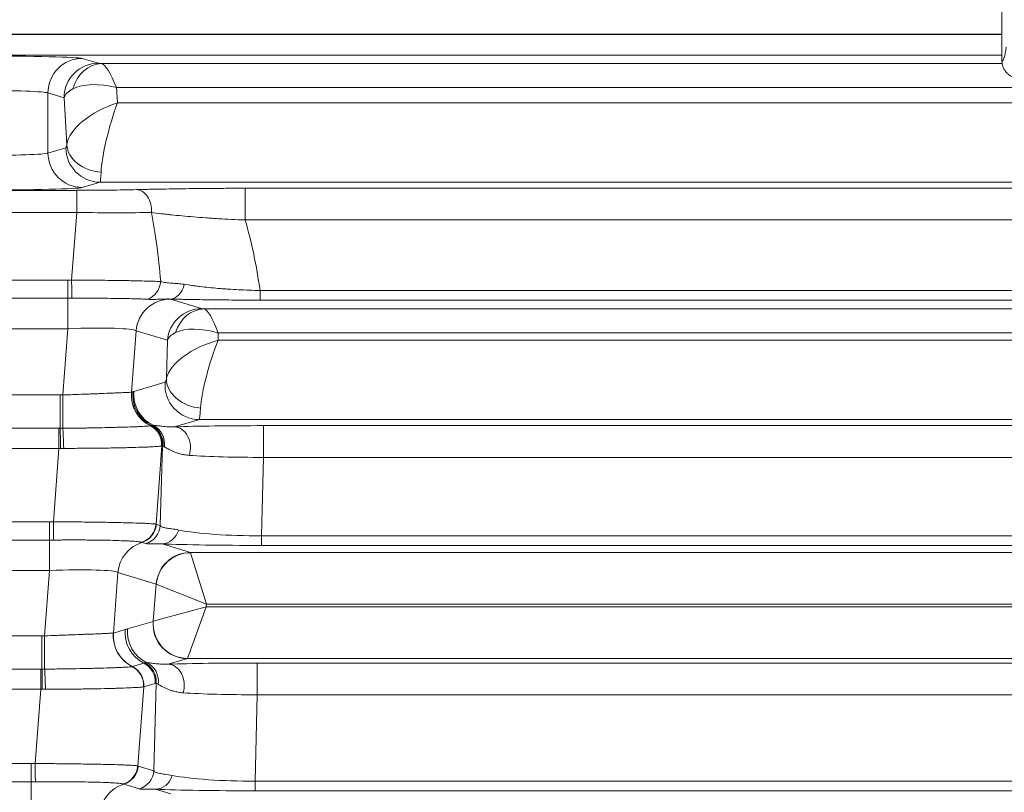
# Model space of a CAD drawing. Header units: millimetres. Extents: x 4 to 837, y 5 to 589.
# Tile 114 of 164: x 667 to 682, y 251 to 262. Entities that reach past the tile are written whole.
import ezdxf

# ---------------------------------------------------------------- set-up
doc = ezdxf.new("R2010")
doc.units = ezdxf.units.MM
doc.layers.add('1', color=7, linetype='Continuous', true_color=0xffffff)
doc.styles.add('ideas_simplex', font='simplex.shx')
doc.dimstyles.get("Standard").update_dxf_attribs({"dimtxt": 0.18, "dimasz": 0.18, "dimexe": 0.18, "dimexo": 0.0625, "dimgap": 0.09, "dimtad": 0, "dimtih": 1, "dimtoh": 1, "dimdec": 4, "dimzin": 0, "dimdsep": 46, "dimtxsty": 'Standard', "dimcen": 0.09, "dimadec": 0, "dimazin": 0, "dimtfac": 1, "dimtdec": 4, "dimtofl": 0, "dimtmove": 0, "dimatfit": 3, "dimfxl": 1, "dimtolj": 1, "dimtzin": 0, "dimarcsym": 0})

# ---------------------------------------------------------------- blocks, each defined once
blk = doc.blocks.new('_U11')
at = {"layer": '1', "color": 152, "lineweight": 13}
for p, q in [((686.391509, 321.859267), (606.996155, 321.859267)), ((658.921021, 247.859267), (606.996155, 247.859267))]:
    blk.add_line(p, q, dxfattribs=at)
at = {"layer": '1', "color": 27, "lineweight": 13}
blk.add_line((608.996155, 321.859267), (608.996155, 247.859267), dxfattribs=at)
at = {"layer": '1', "color": 87, "lineweight": 25}
for p, q in [((607.496155, 293.446767), (601.871155, 293.446767)), ((601.871155, 293.446767), (601.871155, 291.946767)), ((607.496155, 291.946767), (607.496155, 293.446767)), ((601.871155, 277.771767), (601.871155, 276.271767)), ((607.496155, 276.271767), (607.496155, 277.771767)), ((601.871155, 276.271767), (607.496155, 276.271767))]:
    blk.add_line(p, q, dxfattribs=at)
at = {"layer": '1', "color": 27, "lineweight": 18}
for points in [[(608.996155, 321.859267), (609.525136, 318.859269), (608.467174, 318.859265)], [(608.996155, 247.859267), (608.467174, 250.859265), (609.525136, 250.859269)]]:
    blk.add_solid(points, dxfattribs=at)
at = {"layer": '1', "color": 87, "linetype": 'Continuous', "lineweight": 25, "char_height": 3, "attachment_point": 7, "rotation": 90, "line_spacing_factor": 1.204819, "style": 'ideas_simplex'}
for s, insert in [('\\W1.2715;2.913', (607.342655, 277.719267)), ('\\W1.1250;74', (600.030155, 282.174267))]:
    blk.add_mtext(s, dxfattribs=dict(at, insert=insert))

msp = doc.modelspace()

# ---------------------------------------------------------------- linework, layer by layer
at = {"layer": '1', "color": 9, "linetype": 'Continuous', "lineweight": 18}
for p in [(681.605, 262.562), (681.605, 261.759)]:
    msp.add_line(p, (681.605, 261.759), dxfattribs=at)
at = {"layer": '1', "color": 143, "linetype": 'Continuous', "lineweight": 13}
for p, q in [((640.168, 262.148), (681.606, 262.148)), ((657.175, 262.144), (681.606, 262.144)), ((681.606, 261.845), (657.175, 261.845)), ((668.27, 261.796), (668.504, 261.725)), ((668.55, 261.722), (681.612, 261.722)), ((668.006, 261.226), (667.771, 261.296)), ((667.771, 261.296), (667.771, 260.423)), ((668.767, 261.372), (668.78, 261.15)), ((709.016, 261.372), (668.767, 261.372)), ((668.044, 260.549), (668.006, 261.226)), ((668.78, 261.15), (709.003, 261.15)), ((667.771, 260.423), (668.031, 260.5)), ((668.529, 260.001), (668.27, 259.923)), ((709.254, 260.001), (668.529, 260.001)), ((660.594, 259.882), (668.189, 259.882)), ((668.189, 259.561), (668.189, 259.882)), ((670.631, 259.912), (707.152, 259.912)), ((670.631, 259.452), (670.631, 259.912)), ((668.189, 259.561), (660.594, 259.561)), ((668.115, 258.581), (668.189, 259.561)), ((707.152, 259.452), (670.631, 259.452)), ((660.724, 258.58), (668.059, 258.58)), ((668.059, 258.58), (668.059, 258.316)), ((670.847, 258.43), (670.847, 258.29)), ((670.847, 258.43), (706.936, 258.43)), ((668.059, 258.316), (660.724, 258.316)), ((668.059, 258.316), (668.059, 257.875)), ((669.547, 258.305), (670, 258.166)), ((706.936, 258.29), (670.847, 258.29)), ((670.038, 258.163), (707.745, 258.163)), ((668.059, 257.875), (660.724, 257.875)), ((667.987, 256.914), (668.059, 257.875)), ((669.051, 257.845), (668.984, 256.954)), ((669.503, 257.707), (669.051, 257.845)), ((669.489, 257.153), (669.503, 257.707)), ((670.242, 257.813), (670.239, 257.707)), ((670.239, 257.707), (707.544, 257.707)), ((707.541, 257.813), (670.242, 257.813)), ((669.015, 256.965), (669.471, 257.098)), ((660.834, 256.914), (667.949, 256.914)), ((667.949, 256.914), (667.949, 256.43)), ((669.967, 256.557), (669.605, 256.452)), ((707.816, 256.557), (669.967, 256.557)), ((660.852, 256.43), (667.931, 256.43)), ((667.931, 256.43), (667.931, 256.139)), ((670.898, 256.469), (706.885, 256.469)), ((670.898, 256.469), (670.898, 256.009)), ((667.931, 256.139), (660.852, 256.139)), ((667.851, 255.074), (667.931, 256.139)), ((669.424, 256.176), (669.339, 255.04)), ((669.401, 255.02), (669.431, 256.178)), ((670.898, 256.009), (670.868, 254.871)), ((706.885, 256.009), (670.898, 256.009)), ((660.988, 255.074), (667.795, 255.074)), ((667.795, 255.074), (667.795, 254.81)), ((669.344, 255.037), (669.401, 255.02)), ((670.868, 254.871), (706.915, 254.871)), ((670.868, 254.871), (670.868, 254.731)), ((667.795, 254.81), (660.988, 254.81)), ((667.795, 254.369), (667.795, 254.81)), ((669.191, 254.758), (669.135, 254.775)), ((669.426, 254.754), (669.838, 254.628)), ((706.915, 254.731), (670.868, 254.731)), ((669.838, 254.628), (707.945, 254.628)), ((669.839, 254.626), (670.069, 253.879)), ((667.795, 254.369), (660.988, 254.369)), ((667.723, 253.42), (667.795, 254.369)), ((668.786, 254.339), (668.72, 253.461)), ((669.342, 254.169), (668.786, 254.339)), ((669.299, 253.631), (669.343, 254.168)), ((669.343, 254.168), (670.069, 253.879)), ((670.069, 253.879), (670.066, 253.84)), ((707.714, 253.879), (670.069, 253.879)), ((670.066, 253.84), (669.299, 253.631)), ((670.066, 253.84), (669.795, 253.093)), ((670.066, 253.84), (707.717, 253.84)), ((668.925, 253.522), (669.298, 253.63)), ((661.098, 253.42), (667.685, 253.42)), ((667.685, 252.936), (667.685, 253.42)), ((668.721, 253.461), (668.889, 253.51)), ((668.996, 252.974), (669.163, 253.023)), ((669.794, 253.09), (669.514, 253.009)), ((707.989, 253.09), (669.794, 253.09)), ((670.807, 253.025), (670.807, 252.566)), ((670.807, 253.025), (706.976, 253.025)), ((661.116, 252.936), (667.667, 252.936)), ((667.667, 252.936), (667.667, 252.646)), ((669.328, 252.731), (669.161, 252.682)), ((669.307, 251.461), (669.34, 252.735)), ((667.667, 252.646), (661.116, 252.646)), ((667.586, 251.568), (667.667, 252.646)), ((669.161, 252.682), (669.074, 251.533)), ((670.807, 252.566), (670.774, 251.312)), ((706.976, 252.566), (670.807, 252.566)), ((661.253, 251.568), (667.53, 251.568)), ((667.53, 251.303), (667.53, 251.568)), ((669.079, 251.531), (669.307, 251.461)), ((667.53, 251.303), (661.253, 251.303)), ((667.53, 251.303), (667.53, 250.863)), ((670.774, 251.312), (707.009, 251.312)), ((670.774, 251.172), (670.774, 251.312)), ((669.098, 251.199), (668.87, 251.269)), ((669.333, 251.196), (669.552, 251.128)), ((707.009, 251.172), (670.774, 251.172))]:
    msp.add_line(p, q, dxfattribs=at)
at = {"layer": '1', "color": 9, "linetype": 'Continuous', "lineweight": 13}
msp.add_ellipse((681.607, 263.009), major_axis=(0, -1.25), ratio=0.087489, start_param=6.265753, end_param=6.856035, dxfattribs=at)
at = {"layer": '1', "color": 143, "linetype": 'Continuous', "lineweight": 13}
for centre, major_axis, ratio, start_param, end_param in [((666.775, 261.792), (-1.5, 0), 0.026186, 3.228859, 4.712389), ((668.27, 261.296), (0.143, 0.479), 0.995856, 0.291963, 1.860478), ((668.504, 261.226), (0.143, 0.479), 0.995856, 0.291963, 1.860478), ((668.55, 261.222), (-0.022, -0.499), 0.864178, 3.193639, 4.485026), ((668.753, 261.726), (-0.25, 0), 0.031404, 0.10491, 0.619461), ((668.767, 260.972), (-0.229, 0.749), 0.170757, 5.222502, 6.204939), ((668.767, 260.972), (-0.751, 0.254), 0.483887, 4.874385, 5.856821), ((666.775, 261.292), (-1, 0), 0.039279, 3.228859, 4.712389), ((668.753, 261.226), (-0.75, -0.025), 0.344332, 5.672784, 6.187335), ((668.78, 260.75), (-0.723, -0.306), 0.478289, 4.512845, 6.009832), ((668.78, 260.75), (-0.207, -0.749), 0.157833, 4.193836, 5.690823), ((666.775, 260.426), (-1, 0), 0.039279, 1.570796, 3.054326), ((668.27, 260.423), (-0.143, 0.479), 0.995856, 1.281115, 2.84963), ((668.031, 260.75), (0, -0.25), 0.087489, 0.02618, 0.635989), ((668.529, 260.5), (-0.143, 0.479), 0.995856, 1.281115, 2.84963), ((668.542, 260.549), (0.497, -0.059), 0.802499, 3.288192, 4.807197), ((668.529, 260.75), (0, -0.75), 0.029163, 0.02618, 0.635989), ((666.775, 259.926), (-1.5, 0), 0.026186, 1.570796, 3.054326), ((668.185, 259.914), (-1.203, 0), 0.026128, 1.574077, 2.38058), ((669.057, 259.592), (0.008, -0.3), 0.722159, 1.448499, 3.103741), ((668.185, 259.614), (-1.503, 0.023), 0.034806, 1.573947, 2.380449), ((667.889, 255.692), (-0.489, -5.474), 0.272631, 2.146402, 2.379945), ((667.889, 256.491), (-0.61, -5.359), 0.555322, 2.003269, 2.217956), ((668.115, 258.602), (-0.004, 0.3), 0.000932, 1.640603, 2.828939), ((669.149, 258.59), (0.018, 0.299), 0.865443, 3.477325, 4.664411), ((669.544, 258.605), (0.008, 0.3), 0.714578, 3.179021, 4.439644), ((669.547, 257.805), (-0.146, -0.478), 0.996014, 3.439444, 4.926838), ((668.049, 258.301), (-1.504, 0), 0.026222, 3.227087, 3.247466), ((670, 257.666), (0.146, 0.478), 0.996014, 0.297852, 1.785245), ((670.038, 257.663), (-0.024, -0.499), 0.878584, 3.196431, 4.437869), ((670.248, 258.167), (-0.25, 0), 0.031454, 0.102339, 0.573486), ((670.242, 257.413), (-0.213, 0.749), 0.16115, 5.228872, 6.211309), ((668.048, 257.801), (-1.006, -0.038), 0.073389, 3.2207, 4.698766), ((670.242, 257.413), (-0.731, 0.292), 0.480074, 4.902082, 5.884519), ((670.239, 257.307), (-0.744, -0.267), 0.48275, 4.540655, 5.994238), ((670.248, 257.667), (-0.75, 0.012), 0.344743, 5.705365, 6.176511), ((670.239, 257.307), (-0.223, -0.749), 0.167328, 4.199936, 5.653518), ((669.491, 257.348), (-0.021, -0.25), 0.087194, 0.033353, 0.686567), ((669.985, 257.113), (0.491, -0.093), 0.77245, 3.279264, 4.858354), ((669.967, 257.057), (-0.14, 0.48), 0.995643, 1.207413, 2.857034), ((667.987, 256.879), (-0.001, -0.5), 0.000077, 4.642576, 5.827251), ((669.479, 256.913), (0.134, -0.482), 0.994903, 4.361205, 5.547224), ((669.48, 256.914), (-0.149, 0.477), 0.995576, 1.188036, 2.374065), ((669.498, 256.92), (-0.168, 0.471), 0.995424, 1.148438, 2.337855), ((669.512, 256.925), (-0.14, 0.48), 0.995643, 1.207413, 2.411234), ((669.987, 257.307), (-0.02, -0.75), 0.029238, 0.026976, 0.68019), ((667.949, 256.16), (-0.002, 0.3), 0.014605, 4.641342, 5.828738), ((667.986, 256.161), (-0.006, 0.3), 0.044184, 4.638292, 5.826805), ((669.123, 256.199), (-0.041, 0.297), 0.992886, 4.491637, 5.678511), ((669.124, 256.199), (-0.047, 0.296), 0.993751, 4.472079, 5.658942), ((669.126, 256.2), (-0.092, 0.286), 0.995544, 4.320806, 5.507206), ((669.133, 256.202), (-0.098, 0.284), 0.995464, 4.299844, 5.486244), ((669.145, 256.204), (-0.026, 0.299), 0.991317, 4.517846, 5.732632), ((669.168, 256.204), (0.034, 0.298), 0.982269, 4.678398, 5.944958), ((670.922, 256.414), (-1.801, 0.001), 0.030434, 4.725631, 5.532945), ((669.605, 256.152), (-0.01, 0.3), 0.776151, 4.295129, 6.241659), ((670.922, 256.114), (-1.501, -0.007), 0.069967, 0.747265, 1.554579), ((667.851, 255.095), (-0.004, 0.3), 0.000932, 1.640603, 2.828939), ((669.041, 255.064), (0.136, 0.268), 0.995564, 3.909371, 5.098516), ((669.046, 255.062), (-0.088, -0.287), 0.996014, 0.598846, 1.785245), ((669.103, 255.044), (0.088, 0.287), 0.996014, 3.740438, 4.926838), ((669.426, 255.054), (0.013, 0.3), 0.858349, 3.192635, 4.413477), ((670.895, 255.088), (-1.501, -0.01), 0.144199, 0.613318, 1.552033), ((669.283, 254.298), (0.146, 0.478), 0.996014, 0.598846, 1.785245), ((670.895, 254.788), (-1.801, -0.001), 0.031454, 0.617206, 1.555922), ((669.838, 254.129), (0.146, 0.478), 0.996014, 0.297852, 1.785245), ((669.839, 254.128), (0.368, 0.339), 0.992996, 0.829626, 2.311967), ((669.817, 253.879), (-0.02, -0.75), 0.029238, 3.055122, 3.116209), ((667.784, 254.295), (-1.006, -0.038), 0.073389, 3.2207, 4.698766), ((669.321, 253.919), (-0.021, -0.25), 0.087194, 3.061499, 3.122585), ((669.794, 253.59), (-0.14, 0.48), 0.995643, 1.207413, 2.857034), ((669.795, 253.591), (0.339, -0.368), 0.991771, 3.890384, 5.534394), ((669.317, 253.88), (-0.021, -0.25), 0.087194, 0.033353, 0.094439), ((667.723, 253.386), (0.001, 0.5), 0.000077, 1.500983, 2.685659), ((669.216, 253.42), (-0.144, 0.479), 0.995612, 1.198056, 2.384063), ((669.218, 253.421), (-0.14, 0.48), 0.995643, 1.207413, 2.393768), ((669.386, 253.47), (-0.14, 0.48), 0.995643, 1.207413, 2.393812), ((669.421, 253.481), (-0.14, 0.48), 0.995643, 1.207413, 2.411234), ((669.03, 252.755), (-0.084, 0.288), 0.995643, 4.349005, 5.535405), ((669.042, 252.759), (-0.098, 0.284), 0.995471, 4.301453, 5.487852), ((669.078, 252.761), (0.034, 0.298), 0.982269, 4.678398, 5.944958), ((670.831, 252.971), (-1.801, 0.001), 0.030434, 4.725631, 5.532945), ((669.514, 252.709), (-0.01, 0.3), 0.776151, 4.295129, 6.241659), ((669.814, 253.84), (-0.02, -0.75), 0.029238, 0.026976, 0.088063), ((667.685, 252.667), (-0.002, 0.3), 0.014605, 4.641342, 5.828738), ((667.722, 252.667), (-0.006, 0.3), 0.044184, 4.638292, 5.826805), ((668.86, 252.706), (-0.044, 0.297), 0.993716, 4.484311, 5.671202), ((668.862, 252.706), (-0.068, 0.292), 0.995069, 4.402956, 5.589592), ((668.863, 252.706), (-0.084, 0.288), 0.995643, 4.349005, 5.535405), ((670.831, 252.671), (-1.501, -0.007), 0.069967, 0.747265, 1.554579), ((667.586, 251.589), (0.004, -0.3), 0.000932, 4.782196, 5.970531), ((668.776, 251.557), (-0.136, -0.268), 0.995564, 0.767778, 1.956923), ((668.782, 251.555), (-0.088, -0.287), 0.996014, 0.598846, 1.785245), ((669.009, 251.486), (-0.088, -0.287), 0.996014, 0.598846, 1.785245), ((669.333, 251.495), (-0.013, -0.3), 0.858349, 0.051043, 1.271884), ((670.801, 251.529), (-1.501, -0.01), 0.144199, 0.613318, 1.552033), ((669.018, 250.792), (-0.146, -0.478), 0.996014, 3.740438, 4.926838), ((670.801, 251.229), (-1.801, -0.001), 0.031454, 0.617206, 1.555922)]:
    msp.add_ellipse(centre, major_axis=major_axis, ratio=ratio, start_param=start_param, end_param=end_param, dxfattribs=at)
at = {"layer": '1', "color": 9, "linetype": 'Continuous', "lineweight": 18}
msp.add_open_spline([(681.605, 261.759), (681.605, 261.742), (681.606, 261.726), (681.611, 261.702), (681.613, 261.694), (681.618, 261.678), (681.621, 261.67), (681.63, 261.648), (681.638, 261.633), (681.651, 261.613), (681.656, 261.606), (681.667, 261.594), (681.672, 261.588), (681.69, 261.57), (681.702, 261.56), (681.723, 261.546), (681.73, 261.542), (681.744, 261.534), (681.759, 261.527), (681.774, 261.522), (681.79, 261.517), (681.798, 261.515), (681.814, 261.512), (681.826, 261.51), (681.839, 261.509), (681.847, 261.509), (681.851, 261.509), (681.855, 261.509)], degree=3, knots=[0, 0, 0, 0, 0.125, 0.125, 0.1875, 0.1875, 0.25, 0.25, 0.375, 0.375, 0.4375, 0.4375, 0.5, 0.5, 0.625, 0.625, 0.6875, 0.6875, 0.75, 0.8125, 0.8125, 0.875, 0.875, 0.9375, 0.96875, 0.96875, 1, 1, 1, 1], dxfattribs=at)
at = {"layer": '1', "color": 143, "linetype": 'Continuous', "lineweight": 18}
for points, knots in [([(669.057, 259.892), (669.109, 259.893), (669.163, 259.895), (669.246, 259.897), (669.275, 259.897), (669.333, 259.899), (669.362, 259.899), (669.511, 259.902), (669.636, 259.904), (669.835, 259.907), (669.903, 259.908), (669.991, 259.909), (670.009, 259.909), (670.044, 259.909), (670.098, 259.91), (670.152, 259.91), (670.26, 259.911), (670.333, 259.911), (670.481, 259.912), (670.556, 259.912), (670.631, 259.912)], [0, 0, 0, 0, 0.125, 0.125, 0.1875, 0.1875, 0.25, 0.25, 0.5, 0.5, 0.625, 0.625, 0.65625, 0.65625, 0.6875, 0.75, 0.75, 0.875, 0.875, 1, 1, 1, 1]), ([(670.847, 258.29), (670.785, 258.29), (670.724, 258.29), (670.602, 258.29), (670.542, 258.291), (670.423, 258.291), (670.365, 258.292), (670.292, 258.292), (670.277, 258.293), (670.249, 258.293), (670.206, 258.293), (670.164, 258.294), (670.025, 258.296), (669.921, 258.297), (669.797, 258.3), (669.772, 258.3), (669.724, 258.301), (669.653, 258.303), (669.587, 258.304), (669.544, 258.305)], [0, 0, 0, 0, 0.125, 0.125, 0.25, 0.25, 0.375, 0.375, 0.40625, 0.40625, 0.4375, 0.5, 0.5, 0.75, 0.75, 0.8125, 0.8125, 0.875, 1, 1, 1, 1])]:
    msp.add_open_spline(points, degree=3, knots=knots, dxfattribs=at)
at = {"layer": '1', "color": 143, "linetype": 'Continuous', "lineweight": 13}
for points, knots in [([(670.631, 259.452), (670.565, 259.455), (670.499, 259.458), (670.37, 259.464), (670.307, 259.467), (670.213, 259.473), (670.182, 259.475), (670.12, 259.479), (670.089, 259.481), (669.998, 259.487), (669.94, 259.492), (669.769, 259.506), (669.662, 259.516), (669.535, 259.529), (669.51, 259.532), (669.46, 259.538), (669.387, 259.546), (669.318, 259.555), (669.273, 259.561)], [0, 0, 0, 0, 0.125, 0.125, 0.25, 0.25, 0.3125, 0.3125, 0.375, 0.375, 0.5, 0.5, 0.75, 0.75, 0.8125, 0.8125, 0.875, 1, 1, 1, 1]), ([(668.115, 258.581), (668.181, 258.581), (668.246, 258.58), (668.343, 258.579), (668.375, 258.579), (668.423, 258.579), (668.439, 258.579), (668.471, 258.578), (668.487, 258.578), (668.565, 258.577), (668.688, 258.576), (668.804, 258.574), (668.875, 258.573), (668.889, 258.573), (668.917, 258.572), (668.958, 258.572), (668.997, 258.571), (669.074, 258.569), (669.123, 258.568), (669.192, 258.566), (669.214, 258.566), (669.257, 258.565), (669.278, 258.564), (669.338, 258.562), (669.374, 258.561), (669.407, 258.56)], [0, 0, 0, 0, 0.125, 0.125, 0.1875, 0.1875, 0.21875, 0.21875, 0.25, 0.25, 0.375, 0.5, 0.5, 0.53125, 0.53125, 0.5625, 0.625, 0.625, 0.75, 0.75, 0.8125, 0.8125, 0.875, 0.875, 1, 1, 1, 1]), ([(669.407, 258.56), (669.431, 258.553), (669.455, 258.548), (669.507, 258.541), (669.535, 258.538), (669.592, 258.534), (669.622, 258.532), (669.684, 258.528), (669.716, 258.524), (669.749, 258.519)], [0, 0, 0, 0, 0.25, 0.25, 0.5, 0.5, 0.75, 0.75, 1, 1, 1, 1]), ([(669.749, 258.519), (669.784, 258.513), (669.821, 258.508), (669.878, 258.5), (669.898, 258.497), (669.938, 258.492), (669.958, 258.489), (670.062, 258.477), (670.149, 258.468), (670.265, 258.458), (670.289, 258.456), (670.337, 258.453), (670.361, 258.451), (670.435, 258.446), (670.485, 258.443), (670.586, 258.438), (670.637, 258.436), (670.741, 258.432), (670.794, 258.431), (670.847, 258.43)], [0, 0, 0, 0, 0.125, 0.125, 0.1875, 0.1875, 0.25, 0.25, 0.5, 0.5, 0.5625, 0.5625, 0.625, 0.625, 0.75, 0.75, 0.875, 0.875, 1, 1, 1, 1]), ([(669.217, 258.302), (669.189, 258.303), (669.158, 258.305), (669.106, 258.307), (669.089, 258.307), (669.052, 258.309), (669.033, 258.309), (668.974, 258.311), (668.933, 258.312), (668.867, 258.313), (668.845, 258.313), (668.799, 258.314), (668.775, 258.315), (668.703, 258.315), (668.605, 258.316), (668.501, 258.317), (668.421, 258.317), (668.394, 258.317), (668.339, 258.317), (668.312, 258.317), (668.23, 258.317), (668.175, 258.317), (668.119, 258.316)], [0, 0, 0, 0, 0.125, 0.125, 0.1875, 0.1875, 0.25, 0.25, 0.375, 0.375, 0.4375, 0.4375, 0.5, 0.5, 0.625, 0.75, 0.75, 0.8125, 0.8125, 0.875, 0.875, 1, 1, 1, 1]), ([(669.544, 258.305), (669.516, 258.307), (669.488, 258.306), (669.433, 258.304), (669.406, 258.303), (669.352, 258.301), (669.326, 258.3), (669.272, 258.3), (669.245, 258.3), (669.217, 258.302)], [0, 0, 0, 0, 0.25, 0.25, 0.5, 0.5, 0.75, 0.75, 1, 1, 1, 1]), ([(667.987, 256.914), (668.018, 256.915), (668.049, 256.916), (668.11, 256.918), (668.141, 256.92), (668.231, 256.923), (668.29, 256.925), (668.376, 256.928), (668.404, 256.929), (668.46, 256.931), (668.487, 256.932), (668.565, 256.935), (668.614, 256.937), (668.671, 256.94), (668.682, 256.94), (668.704, 256.941), (668.715, 256.941), (668.746, 256.943), (668.766, 256.943), (668.821, 256.946), (668.854, 256.947), (668.888, 256.949), (668.895, 256.949), (668.907, 256.95), (668.925, 256.951), (668.94, 256.951), (668.965, 256.953), (668.977, 256.954), (668.983, 256.954)], [0, 0, 0, 0, 0.0625, 0.0625, 0.125, 0.125, 0.25, 0.25, 0.3125, 0.3125, 0.375, 0.375, 0.5, 0.5, 0.53125, 0.53125, 0.5625, 0.5625, 0.625, 0.625, 0.75, 0.75, 0.78125, 0.78125, 0.8125, 0.875, 0.875, 1, 1, 1, 1]), ([(667.986, 256.43), (668.065, 256.431), (668.143, 256.432), (668.258, 256.434), (668.295, 256.434), (668.352, 256.435), (668.37, 256.436), (668.408, 256.436), (668.426, 256.437), (668.518, 256.438), (668.587, 256.44), (668.686, 256.442), (668.718, 256.443), (668.765, 256.444), (668.78, 256.445), (668.811, 256.445), (668.826, 256.446), (668.898, 256.448), (668.951, 256.45), (669.022, 256.452), (669.044, 256.453), (669.075, 256.454), (669.085, 256.455), (669.105, 256.456), (669.114, 256.456), (669.158, 256.458), (669.187, 256.46), (669.221, 256.463), (669.23, 256.464), (669.246, 256.465), (669.252, 256.466), (669.256, 256.467)], [0, 0, 0, 0, 0.125, 0.125, 0.1875, 0.1875, 0.21875, 0.21875, 0.25, 0.25, 0.375, 0.375, 0.4375, 0.4375, 0.46875, 0.46875, 0.5, 0.5, 0.625, 0.625, 0.6875, 0.6875, 0.71875, 0.71875, 0.75, 0.75, 0.875, 0.875, 0.9375, 0.9375, 1, 1, 1, 1]), ([(669.297, 256.474), (669.31, 256.474), (669.327, 256.472), (669.364, 256.468), (669.386, 256.465), (669.435, 256.458), (669.463, 256.455), (669.511, 256.452), (669.528, 256.451), (669.564, 256.451), (669.584, 256.451), (669.605, 256.452)], [0, 0, 0, 0, 0.25, 0.25, 0.5, 0.5, 0.75, 0.75, 0.875, 0.875, 1, 1, 1, 1]), ([(669.42, 256.174), (669.414, 256.173), (669.407, 256.172), (669.389, 256.17), (669.378, 256.169), (669.34, 256.166), (669.307, 256.164), (669.257, 256.161), (669.247, 256.16), (669.225, 256.159), (669.191, 256.158), (669.154, 256.157), (669.075, 256.154), (669.016, 256.152), (668.935, 256.15), (668.919, 256.15), (668.885, 256.149), (668.834, 256.148), (668.78, 256.147), (668.67, 256.145), (668.592, 256.143), (668.49, 256.142), (668.47, 256.142), (668.428, 256.142), (668.366, 256.141), (668.303, 256.14), (668.175, 256.14), (668.088, 256.139), (668, 256.139)], [0, 0, 0, 0, 0.0625, 0.0625, 0.125, 0.125, 0.25, 0.25, 0.28125, 0.28125, 0.3125, 0.375, 0.375, 0.5, 0.5, 0.53125, 0.53125, 0.5625, 0.625, 0.625, 0.75, 0.75, 0.78125, 0.78125, 0.8125, 0.875, 0.875, 1, 1, 1, 1]), ([(669.421, 256.175), (669.421, 256.175), (669.421, 256.175), (669.42, 256.174), (669.42, 256.174), (669.42, 256.174)], [0, 0, 0, 0, 0.624236, 0.624236, 1, 1, 1, 1]), ([(669.821, 256.037), (669.796, 256.039), (669.773, 256.042), (669.73, 256.05), (669.709, 256.054), (669.671, 256.065), (669.653, 256.07), (669.619, 256.082), (669.604, 256.088), (669.56, 256.107), (669.535, 256.119), (669.492, 256.142), (669.474, 256.152), (669.46, 256.161)], [0, 0, 0, 0, 0.125, 0.125, 0.25, 0.25, 0.375, 0.375, 0.5, 0.5, 0.75, 0.75, 1, 1, 1, 1]), ([(667.851, 255.074), (667.874, 255.074), (667.897, 255.074), (667.944, 255.074), (667.967, 255.074), (668.036, 255.073), (668.082, 255.073), (668.218, 255.072), (668.306, 255.071), (668.414, 255.07), (668.436, 255.069), (668.478, 255.069), (668.541, 255.068), (668.602, 255.067), (668.719, 255.065), (668.792, 255.063), (668.93, 255.06), (668.991, 255.058), (669.074, 255.056), (669.1, 255.055), (669.136, 255.054), (669.148, 255.053), (669.17, 255.052), (669.181, 255.052), (669.232, 255.049), (669.265, 255.047), (669.302, 255.045), (669.312, 255.044), (669.324, 255.042), (669.328, 255.042), (669.334, 255.041), (669.337, 255.04), (669.339, 255.04)], [0, 0, 0, 0, 0.03125, 0.03125, 0.0625, 0.0625, 0.125, 0.125, 0.25, 0.25, 0.28125, 0.28125, 0.3125, 0.375, 0.375, 0.5, 0.5, 0.625, 0.625, 0.6875, 0.6875, 0.71875, 0.71875, 0.75, 0.75, 0.875, 0.875, 0.9375, 0.9375, 0.96875, 0.96875, 1, 1, 1, 1]), ([(669.401, 255.02), (669.407, 255.011), (669.416, 255.004), (669.438, 254.995), (669.446, 254.992), (669.464, 254.988), (669.474, 254.986), (669.508, 254.98), (669.535, 254.976), (669.596, 254.968), (669.63, 254.963), (669.668, 254.955)], [0, 0, 0, 0, 0.25, 0.25, 0.375, 0.375, 0.5, 0.5, 0.75, 0.75, 1, 1, 1, 1]), ([(669.128, 254.778), (669.126, 254.778), (669.123, 254.779), (669.117, 254.78), (669.114, 254.781), (669.102, 254.783), (669.093, 254.784), (669.06, 254.788), (669.031, 254.791), (668.987, 254.793), (668.977, 254.794), (668.958, 254.795), (668.928, 254.797), (668.895, 254.798), (668.824, 254.801), (668.771, 254.803), (668.654, 254.806), (668.592, 254.807), (668.492, 254.808), (668.458, 254.809), (668.388, 254.81), (668.351, 254.81), (668.241, 254.811), (668.166, 254.811), (668.051, 254.811), (668.012, 254.811), (667.953, 254.81), (667.933, 254.81), (667.894, 254.81), (667.874, 254.81), (667.854, 254.81)], [0, 0, 0, 0, 0.03125, 0.03125, 0.0625, 0.0625, 0.125, 0.125, 0.25, 0.25, 0.28125, 0.28125, 0.3125, 0.375, 0.375, 0.5, 0.5, 0.625, 0.625, 0.6875, 0.6875, 0.75, 0.75, 0.875, 0.875, 0.9375, 0.9375, 0.96875, 0.96875, 1, 1, 1, 1]), ([(669.426, 254.754), (669.394, 254.756), (669.365, 254.757), (669.313, 254.756), (669.291, 254.755), (669.261, 254.754), (669.252, 254.754), (669.236, 254.754), (669.229, 254.754), (669.209, 254.755), (669.199, 254.756), (669.191, 254.758)], [0, 0, 0, 0, 0.25, 0.25, 0.5, 0.5, 0.625, 0.625, 0.75, 0.75, 1, 1, 1, 1]), ([(667.723, 253.42), (667.785, 253.423), (667.846, 253.425), (667.937, 253.428), (667.967, 253.429), (668.011, 253.431), (668.026, 253.431), (668.056, 253.433), (668.07, 253.433), (668.143, 253.436), (668.198, 253.438), (668.276, 253.441), (668.302, 253.442), (668.339, 253.443), (668.351, 253.444), (668.375, 253.445), (668.387, 253.445), (668.444, 253.447), (668.485, 253.449), (668.541, 253.451), (668.558, 253.452), (668.591, 253.454), (668.606, 253.454), (668.647, 253.456), (668.669, 253.457), (668.695, 253.459), (668.702, 253.459), (668.713, 253.46), (668.717, 253.46), (668.72, 253.461)], [0, 0, 0, 0, 0.125, 0.125, 0.1875, 0.1875, 0.21875, 0.21875, 0.25, 0.25, 0.375, 0.375, 0.4375, 0.4375, 0.46875, 0.46875, 0.5, 0.5, 0.625, 0.625, 0.6875, 0.6875, 0.75, 0.75, 0.875, 0.875, 0.9375, 0.9375, 1, 1, 1, 1]), ([(669.206, 253.031), (669.22, 253.031), (669.236, 253.029), (669.274, 253.024), (669.295, 253.021), (669.345, 253.015), (669.373, 253.012), (669.42, 253.009), (669.437, 253.008), (669.474, 253.007), (669.493, 253.008), (669.514, 253.009)], [0, 0, 0, 0, 0.25, 0.25, 0.5, 0.5, 0.75, 0.75, 0.875, 0.875, 1, 1, 1, 1]), ([(667.723, 252.937), (667.802, 252.938), (667.88, 252.939), (667.995, 252.94), (668.033, 252.941), (668.09, 252.942), (668.109, 252.942), (668.146, 252.943), (668.165, 252.943), (668.256, 252.945), (668.326, 252.946), (668.426, 252.949), (668.458, 252.949), (668.52, 252.951), (668.551, 252.952), (668.638, 252.954), (668.691, 252.956), (668.761, 252.959), (668.784, 252.96), (668.815, 252.961), (668.825, 252.961), (668.844, 252.962), (668.854, 252.963), (668.898, 252.965), (668.926, 252.967), (668.959, 252.969), (668.969, 252.97), (668.984, 252.972), (668.99, 252.973), (668.994, 252.974)], [0, 0, 0, 0, 0.125, 0.125, 0.1875, 0.1875, 0.21875, 0.21875, 0.25, 0.25, 0.375, 0.375, 0.4375, 0.4375, 0.5, 0.5, 0.625, 0.625, 0.6875, 0.6875, 0.71875, 0.71875, 0.75, 0.75, 0.875, 0.875, 0.9375, 0.9375, 1, 1, 1, 1]), ([(669.731, 252.594), (669.706, 252.596), (669.683, 252.599), (669.639, 252.607), (669.618, 252.611), (669.58, 252.622), (669.562, 252.627), (669.529, 252.639), (669.513, 252.645), (669.469, 252.663), (669.444, 252.676), (669.401, 252.698), (669.383, 252.709), (669.369, 252.718)], [0, 0, 0, 0, 0.125, 0.125, 0.25, 0.25, 0.375, 0.375, 0.5, 0.5, 0.75, 0.75, 1, 1, 1, 1]), ([(669.157, 252.681), (669.147, 252.679), (669.13, 252.677), (669.092, 252.673), (669.078, 252.672), (669.054, 252.671), (669.045, 252.67), (669.027, 252.669), (669.017, 252.669), (668.968, 252.666), (668.921, 252.664), (668.842, 252.661), (668.814, 252.66), (668.77, 252.659), (668.755, 252.659), (668.724, 252.658), (668.708, 252.657), (668.627, 252.655), (668.558, 252.654), (668.447, 252.652), (668.409, 252.651), (668.351, 252.65), (668.331, 252.65), (668.29, 252.649), (668.27, 252.649), (668.168, 252.648), (668.085, 252.647), (667.956, 252.646), (667.913, 252.646), (667.847, 252.646), (667.825, 252.646), (667.78, 252.645), (667.758, 252.645), (667.736, 252.645)], [0, 0, 0, 0, 0.125, 0.125, 0.1875, 0.1875, 0.21875, 0.21875, 0.25, 0.25, 0.375, 0.375, 0.4375, 0.4375, 0.46875, 0.46875, 0.5, 0.5, 0.625, 0.625, 0.6875, 0.6875, 0.71875, 0.71875, 0.75, 0.75, 0.875, 0.875, 0.9375, 0.9375, 0.96875, 0.96875, 1, 1, 1, 1]), ([(667.586, 251.568), (667.609, 251.568), (667.632, 251.568), (667.679, 251.567), (667.702, 251.567), (667.772, 251.567), (667.818, 251.567), (667.953, 251.565), (668.042, 251.564), (668.15, 251.563), (668.171, 251.563), (668.214, 251.562), (668.277, 251.561), (668.337, 251.56), (668.454, 251.558), (668.528, 251.557), (668.665, 251.554), (668.727, 251.552), (668.809, 251.549), (668.835, 251.549), (668.871, 251.547), (668.883, 251.547), (668.905, 251.546), (668.916, 251.545), (668.967, 251.543), (669, 251.541), (669.037, 251.538), (669.047, 251.537), (669.06, 251.536), (669.063, 251.535), (669.069, 251.534), (669.072, 251.534), (669.074, 251.533)], [0, 0, 0, 0, 0.03125, 0.03125, 0.0625, 0.0625, 0.125, 0.125, 0.25, 0.25, 0.28125, 0.28125, 0.3125, 0.375, 0.375, 0.5, 0.5, 0.625, 0.625, 0.6875, 0.6875, 0.71875, 0.71875, 0.75, 0.75, 0.875, 0.875, 0.9375, 0.9375, 0.96875, 0.96875, 1, 1, 1, 1]), ([(669.307, 251.461), (669.313, 251.453), (669.323, 251.445), (669.344, 251.436), (669.352, 251.434), (669.37, 251.429), (669.381, 251.427), (669.414, 251.421), (669.441, 251.417), (669.502, 251.409), (669.537, 251.404), (669.575, 251.396)], [0, 0, 0, 0, 0.25, 0.25, 0.375, 0.375, 0.5, 0.5, 0.75, 0.75, 1, 1, 1, 1]), ([(668.863, 251.271), (668.861, 251.272), (668.859, 251.273), (668.853, 251.274), (668.849, 251.275), (668.838, 251.277), (668.828, 251.278), (668.795, 251.282), (668.766, 251.284), (668.722, 251.287), (668.713, 251.288), (668.693, 251.289), (668.663, 251.29), (668.63, 251.292), (668.559, 251.295), (668.506, 251.296), (668.389, 251.299), (668.327, 251.3), (668.227, 251.302), (668.193, 251.302), (668.123, 251.303), (668.087, 251.303), (667.977, 251.304), (667.902, 251.304), (667.786, 251.304), (667.748, 251.304), (667.689, 251.304), (667.669, 251.304), (667.629, 251.304), (667.609, 251.304), (667.59, 251.303)], [0, 0, 0, 0, 0.03125, 0.03125, 0.0625, 0.0625, 0.125, 0.125, 0.25, 0.25, 0.28125, 0.28125, 0.3125, 0.375, 0.375, 0.5, 0.5, 0.625, 0.625, 0.6875, 0.6875, 0.75, 0.75, 0.875, 0.875, 0.9375, 0.9375, 0.96875, 0.96875, 1, 1, 1, 1]), ([(669.333, 251.196), (669.3, 251.198), (669.271, 251.198), (669.219, 251.197), (669.197, 251.196), (669.168, 251.195), (669.159, 251.195), (669.142, 251.195), (669.135, 251.195), (669.115, 251.196), (669.105, 251.197), (669.098, 251.199)], [0, 0, 0, 0, 0.25, 0.25, 0.5, 0.5, 0.625, 0.625, 0.75, 0.75, 1, 1, 1, 1])]:
    msp.add_open_spline(points, degree=3, knots=knots, dxfattribs=at)
for points in [[(668.059, 258.58), (668.078, 258.58), (668.097, 258.581), (668.115, 258.581)], [(668.119, 258.316), (668.099, 258.316), (668.079, 258.316), (668.059, 258.316)], [(667.949, 256.914), (667.962, 256.914), (667.974, 256.914), (667.987, 256.914)], [(668.983, 256.954), (668.983, 256.954), (668.983, 256.954), (668.984, 256.954)], [(668.984, 256.954), (668.99, 256.956), (668.996, 256.958), (669.002, 256.961)], [(669.002, 256.961), (669.006, 256.962), (669.011, 256.964), (669.015, 256.965)], [(667.931, 256.43), (667.937, 256.43), (667.943, 256.43), (667.949, 256.43)], [(667.949, 256.43), (667.962, 256.43), (667.974, 256.43), (667.986, 256.43)], [(669.256, 256.467), (669.257, 256.467), (669.257, 256.467), (669.257, 256.467)], [(669.257, 256.467), (669.258, 256.467), (669.259, 256.468), (669.26, 256.468)], [(669.26, 256.468), (669.262, 256.469), (669.264, 256.469), (669.267, 256.47)], [(669.267, 256.47), (669.27, 256.471), (669.273, 256.472), (669.277, 256.473)], [(669.277, 256.473), (669.283, 256.474), (669.29, 256.474), (669.297, 256.474)], [(667.954, 256.139), (667.946, 256.139), (667.939, 256.139), (667.931, 256.139)], [(668, 256.139), (667.984, 256.139), (667.969, 256.139), (667.954, 256.139)], [(669.424, 256.176), (669.423, 256.175), (669.422, 256.175), (669.421, 256.175)], [(669.431, 256.178), (669.429, 256.177), (669.427, 256.176), (669.424, 256.176)], [(669.44, 256.172), (669.437, 256.174), (669.434, 256.176), (669.431, 256.178)], [(669.46, 256.161), (669.452, 256.165), (669.446, 256.169), (669.44, 256.172)], [(667.795, 255.074), (667.813, 255.074), (667.832, 255.074), (667.851, 255.074)], [(669.339, 255.04), (669.34, 255.039), (669.342, 255.038), (669.344, 255.037)], [(667.854, 254.81), (667.834, 254.81), (667.815, 254.81), (667.795, 254.81)], [(669.135, 254.775), (669.133, 254.776), (669.131, 254.777), (669.128, 254.778)], [(667.685, 253.42), (667.698, 253.42), (667.71, 253.42), (667.723, 253.42)], [(668.72, 253.461), (668.72, 253.461), (668.721, 253.461), (668.721, 253.461)], [(668.889, 253.51), (668.895, 253.512), (668.907, 253.516), (668.919, 253.52), (668.925, 253.522)], [(669.163, 253.023), (669.167, 253.024), (669.172, 253.025), (669.176, 253.027)], [(669.176, 253.027), (669.183, 253.03), (669.194, 253.031), (669.206, 253.031)], [(667.667, 252.936), (667.673, 252.936), (667.679, 252.936), (667.685, 252.936)], [(667.685, 252.936), (667.698, 252.936), (667.71, 252.936), (667.723, 252.937)], [(668.994, 252.974), (668.994, 252.974), (668.995, 252.974), (668.995, 252.974)], [(668.995, 252.974), (668.996, 252.974), (668.996, 252.974), (668.996, 252.974)], [(669.34, 252.735), (669.336, 252.733), (669.332, 252.732), (669.328, 252.731)], [(669.369, 252.718), (669.356, 252.725), (669.347, 252.731), (669.34, 252.735)], [(667.69, 252.646), (667.682, 252.646), (667.675, 252.646), (667.667, 252.646)], [(667.736, 252.645), (667.721, 252.645), (667.705, 252.645), (667.69, 252.646)], [(669.16, 252.682), (669.159, 252.681), (669.158, 252.681), (669.157, 252.681)], [(669.161, 252.682), (669.16, 252.682), (669.16, 252.682), (669.16, 252.682)], [(667.53, 251.568), (667.549, 251.568), (667.567, 251.568), (667.586, 251.568)], [(669.074, 251.533), (669.076, 251.532), (669.078, 251.531), (669.079, 251.531)], [(667.59, 251.303), (667.57, 251.303), (667.55, 251.303), (667.53, 251.303)], [(668.87, 251.269), (668.868, 251.27), (668.866, 251.27), (668.863, 251.271)]]:
    msp.add_open_spline(points, degree=3, dxfattribs=at)

# ---------------------------------------------------------------- dimensions: what is measured, and where the dimension line sits
at = {"layer": '1', "color": 87, "linetype": 'Continuous', "lineweight": 25}
dim = msp.add_linear_dim(base=(608.996, 321.859), p1=(662.918, 247.859), p2=(688.892, 321.859), angle=270, text='<>\\P[\\C87;{\\H1.00x;\\Fsimplex.shx;2.913\\Fsimplex.shx;}\\C87; ]', dimstyle='Standard', override={"dimtxt": 3, "dimasz": 3, "dimexe": 2, "dimexo": 2.5, "dimgap": 1.5, "dimtad": 1, "dimtih": 0, "dimtoh": 0, "dimdec": 2, "dimlfac": 1, "dimzin": 8, "dimdsep": 44, "dimlunit": 2, "dimtxsty": 'ideas_simplex', "dimsah": 1, "dimse1": 0, "dimse2": 0, "dimsd1": 0, "dimsd2": 0, "dimclrd": 27, "dimclre": 152, "dimclrt": 87, "dimtol": 0, "dimtm": -0.1, "dimtfac": 0.5, "dimtdec": 2, "dimtofl": 1, "dimtmove": 0, "dimtzin": 8, "dimlwd": 13, "dimlwe": 13}, dxfattribs=at)
dim.commit()
dim.dimension.update_dxf_attribs({"geometry": '_U11', "text_midpoint": (608.996, 284.859), "dimtype": 160})

doc.saveas('drawing.dxf')
